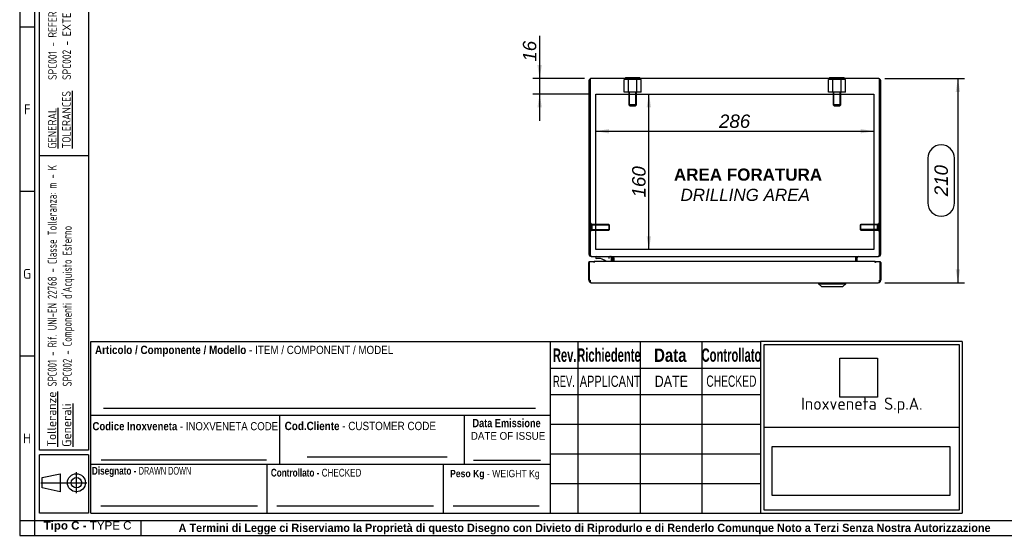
# Model space of a CAD drawing. Extents: x 6 to 412, y 11 to 288.
# Tile 1 of 3: x 6 to 209, y 11 to 117. Entities that reach past the tile are written whole.
import ezdxf
from ezdxf.enums import TextEntityAlignment as Align
from ezdxf.lldxf.tags import DXFTag

# ---------------------------------------------------------------- set-up
doc = ezdxf.new("R2010")
doc.units = 0
doc.layers.get('0').update_dxf_attribs({"linetype": 'CONTINUOUS'})
for name, color, linetype in [('_TRANSLATION', 7, 'CONTINUOUS'), ('AE00417_01', 7, 'CONTINUOUS'), ('AE00907_02', 7, 'CONTINUOUS'), ('C0000000', 7, 'CONTINUOUS'), ('C0000000_04', 7, 'CONTINUOUS'), ('C0000000_05', 7, 'CONTINUOUS'), ('C0000000_12', 7, 'CONTINUOUS'), ('C0000000_30', 7, 'CONTINUOUS'), ('DEFAULT', 7, 'CONTINUOUS'), ('SBAVATURE', 7, 'CONTINUOUS'), ('SERRATURA_CENTR', 7, 'CONTINUOUS')]:
    doc.layers.add(name, color=color, linetype=linetype)
doc.styles.add('SEACAD_ARIAL', font='arial.ttf')
doc.styles.add('SEACAD_ARIAL_NARROW', font='ARIALN.TTF', dxfattribs={"width": 0.8})
doc.styles.add('SEACAD_ARIALB', font='arialbd.ttf', dxfattribs={"width": 0.9})
doc.styles.add('SEACAD_ARIALI', font='ariali.ttf')
doc.styles.add('SEACAD_SOLID_EDGE_ANSI', font='seans.ttf', dxfattribs={"width": 0.9})
doc.styles.add('SEACAD_SOLID_EDGE_ANSIB', font='seansbd.ttf', dxfattribs={"width": 0.9})
tags = doc.linetypes.add('HIDDEN2', pattern=[4.7625, 3.175, -1.5875]).pattern_tags.tags
tags[6:7] = [DXFTag(74, 4), DXFTag(75, 0), DXFTag(340, '0'), DXFTag(46, 0.0), DXFTag(50, 0.0), DXFTag(44, 0.0), DXFTag(45, 0.0)]
tags[4:5] = [DXFTag(74, 4), DXFTag(75, 0), DXFTag(340, '0'), DXFTag(46, 0.0), DXFTag(50, 0.0), DXFTag(44, 0.0), DXFTag(45, 0.0)]
doc.dimstyles.new('ISO', dxfattribs={"dimtxt": 2.75, "dimasz": 2.75, "dimexe": 1.375, "dimexo": 1.375, "dimgap": 0.6875, "dimtad": 1, "dimdec": 1, "dimlfac": 5, "dimtxsty": 'SEACAD_ARIAL', "dimsah": 1, "dimcen": 1.375, "dimadec": 1, "dimazin": 3, "dimtfac": 0.7, "dimtdec": 3, "dimtmove": 0, "dimatfit": 3, "dimtolj": 1})
picture_1 = doc.add_image_def('image1.jpg', size_in_pixel=(55, 57))
picture_2 = doc.add_image_def('image2.bmp', size_in_pixel=(138, 38))

# ---------------------------------------------------------------- blocks, each defined once
blk = doc.blocks.new('SE3')
at = {"layer": 'AE00417_01', "color": 7, "linetype": 'HIDDEN2'}
for p, q in [((123.69, 75.05), (123.49, 75.05)), ((123.69, 75.05), (123.69, 73.55)), ((123.89, 74.9), (123.89, 73.7)), ((127.34, 74.9), (123.89, 74.9)), ((127.34, 74.9), (127.34, 73.7)), ((127.49, 74.75), (127.34, 74.9)), ((179.16, 74.9), (179.01, 74.75)), ((179.16, 73.7), (179.16, 74.9)), ((182.61, 74.9), (179.16, 74.9)), ((182.61, 73.7), (182.61, 74.9)), ((182.81, 73.55), (182.81, 75.05)), ((183.01, 75.05), (182.81, 75.05)), ((123.49, 73.55), (123.69, 73.55)), ((123.89, 74.78), (127.46, 74.78)), ((123.89, 73.82), (127.46, 73.82)), ((123.89, 73.7), (127.34, 73.7)), ((127.34, 73.7), (127.49, 73.85)), ((127.49, 73.85), (127.49, 74.75)), ((179.01, 74.75), (179.01, 73.85)), ((179.01, 73.85), (179.16, 73.7)), ((182.61, 74.78), (179.03, 74.78)), ((182.61, 73.82), (179.03, 73.82)), ((179.16, 73.7), (182.61, 73.7)), ((182.81, 73.55), (183.01, 73.55))]:
    blk.add_line(p, q, dxfattribs=at)
at = {"layer": 'AE00417_01', "color": 7, "linetype": 'CONTINUOUS'}
for p, q in [((123.49, 75.05), (123.49, 75.05)), ((183.01, 75.05), (183.01, 75.05)), ((123.49, 73.55), (123.49, 73.55)), ((183.01, 73.55), (183.01, 73.55))]:
    blk.add_line(p, q, dxfattribs=at)
at = {"layer": 'AE00417_01', "color": 7, "linetype": 'HIDDEN2'}
for centre, start, end in [((123.79, 74.9), 180, 0), ((182.71, 74.9), 180, 0), ((123.79, 73.7), 0, 180), ((182.71, 73.7), 0, 180)]:
    blk.add_arc(centre, 0.1, start, end, dxfattribs=at)
at = {"layer": 'AE00907_02', "color": 7, "linetype": 'CONTINUOUS'}
for centre, start, end in [((124.49, 103.66), 178.0727, 180), ((124.49, 95.71), 180, 181.9273)]:
    blk.add_arc(centre, 1, start, end, dxfattribs=at)
at = {"layer": 'C0000000', "color": 7, "linetype": 'HIDDEN2'}
for p, q in [((131.38, 104.66), (130.51, 104.66)), ((130.51, 102.06), (130.51, 104.66)), ((133.11, 104.66), (131.38, 104.66)), ((131.38, 102.06), (131.38, 104.66)), ((133.98, 104.66), (133.11, 104.66)), ((133.11, 102.06), (133.11, 104.66)), ((133.98, 102.06), (133.98, 104.66)), ((131.38, 102.06), (130.51, 102.06)), ((133.11, 102.06), (131.38, 102.06)), ((131.45, 102.06), (131.45, 99.46)), ((131.6, 99.31), (131.6, 102.06)), ((132.89, 99.31), (132.89, 102.06)), ((133.05, 99.46), (133.05, 102.06)), ((133.98, 102.06), (133.11, 102.06)), ((133.05, 99.46), (131.45, 99.46)), ((131.45, 99.46), (131.65, 99.26)), ((131.65, 99.26), (132.85, 99.26)), ((132.85, 99.26), (133.05, 99.46))]:
    blk.add_line(p, q, dxfattribs=at)
at = {"layer": 'C0000000', "color": 7, "linetype": 'CONTINUOUS'}
for p, q in [((130.75, 105.1), (133.75, 105.1)), ((130.75, 105.1), (130.75, 104.9)), ((133.75, 104.9), (133.75, 105.1)), ((124.63, 68.1), (124.63, 68.1)), ((125.2, 67.9), (124.83, 67.9)), ((127.33, 68.3), (127.33, 67.9)), ((127.93, 67.3), (127.93, 67.9))]:
    blk.add_line(p, q, dxfattribs=at)
for centre, radius, start, end in [((124.83, 68.1), 0.2, 90, 180), ((124.83, 68.1), 0.2, 180, 270), ((125.2, 65.7), 2.2, 46.819, 90)]:
    blk.add_arc(centre, radius, start, end, dxfattribs=at)
blk.add_open_spline([(127.93, 67.9), (127.93, 67.95), (127.92, 68.01), (127.88, 68.1), (127.85, 68.15), (127.79, 68.2), (127.77, 68.22), (127.73, 68.25), (127.7, 68.26), (127.65, 68.28), (127.63, 68.29), (127.58, 68.3), (127.55, 68.3), (127.53, 68.3)], degree=3, knots=[0, 0, 0, 0, 0.25, 0.25, 0.5, 0.5, 0.625, 0.625, 0.75, 0.75, 0.875, 0.875, 1, 1, 1, 1], dxfattribs=at)
at = {"layer": 'C0000000_04', "color": 7, "linetype": 'HIDDEN2'}
for p, q in [((173.38, 104.66), (172.51, 104.66)), ((172.51, 102.06), (172.51, 104.66)), ((175.11, 104.66), (173.38, 104.66)), ((173.38, 102.06), (173.38, 104.66)), ((175.98, 104.66), (175.11, 104.66)), ((175.11, 102.06), (175.11, 104.66)), ((175.98, 102.06), (175.98, 104.66)), ((173.38, 102.06), (172.51, 102.06)), ((175.11, 102.06), (173.38, 102.06)), ((173.45, 102.06), (173.45, 99.46)), ((173.6, 99.31), (173.6, 102.06)), ((174.89, 99.31), (174.89, 102.06)), ((175.05, 99.46), (175.05, 102.06)), ((175.98, 102.06), (175.11, 102.06)), ((175.05, 99.46), (173.45, 99.46)), ((173.45, 99.46), (173.65, 99.26)), ((173.65, 99.26), (174.85, 99.26)), ((174.85, 99.26), (175.05, 99.46))]:
    blk.add_line(p, q, dxfattribs=at)
at = {"layer": 'C0000000_05', "color": 7, "linetype": 'CONTINUOUS'}
for p, q in [((172.75, 105.1), (175.75, 105.1)), ((172.75, 105.1), (172.75, 104.9)), ((175.75, 104.9), (175.75, 105.1))]:
    blk.add_line(p, q, dxfattribs=at)
at = {"layer": 'C0000000_12', "color": 7, "linetype": 'CONTINUOUS'}
for p, q in [((123.25, 104.4), (123.25, 68.8)), ((123.49, 104.83), (123.49, 104.4)), ((123.49, 104.4), (123.49, 104.83)), ((123.49, 104.4), (123.49, 68.8)), ((123.49, 68.8), (123.49, 104.4)), ((182.75, 104.9), (123.75, 104.9)), ((183.01, 104.83), (183.01, 104.4)), ((183.01, 104.4), (183.01, 104.83)), ((183.01, 68.8), (183.01, 104.4)), ((183.01, 104.4), (183.01, 68.8)), ((183.25, 68.8), (183.25, 104.4)), ((124.65, 101.7), (181.85, 101.7)), ((124.65, 69.7), (124.65, 101.7)), ((181.85, 101.7), (181.85, 69.7)), ((181.85, 69.7), (124.65, 69.7)), ((123.75, 68.3), (123.75, 68.3)), ((123.75, 68.3), (182.75, 68.3)), ((128.11, 68.04), (128.11, 67.3)), ((128.35, 68.04), (128.35, 68.3)), ((128.35, 68.04), (128.35, 67.3)), ((128.35, 67.3), (128.35, 68.04)), ((178.14, 68.04), (178.14, 68.3)), ((178.14, 68.04), (178.14, 67.3)), ((178.15, 67.3), (178.15, 68.04)), ((178.39, 67.3), (178.39, 68.04)), ((182.75, 68.3), (182.75, 68.3))]:
    blk.add_line(p, q, dxfattribs=at)
for centre, radius, start, end in [((123.75, 104.4), 0.5, 121.3323, 180), ((123.75, 104.4), 0.5, 90, 121.3323), ((182.75, 104.4), 0.5, 58.6677, 90), ((182.75, 104.4), 0.5, 0, 58.6677), ((123.75, 68.8), 0.5, 180, 270), ((123.75, 68.8), 0.26, 180, 184.425), ((127.85, 68.04), 0.26, 0, 90), ((127.85, 68.04), 0.5, 0, 31.3323), ((178.65, 68.04), 0.5, 148.6677, 180), ((178.65, 68.04), 0.26, 90, 180), ((182.75, 68.8), 0.5, 270, 0), ((182.75, 68.8), 0.26, 355.575, 0)]:
    blk.add_arc(centre, radius, start, end, dxfattribs=at)
for centre, major_axis, ratio, start_param, end_param in [((123.75, 104.4), (0, -0.5), 0.997824, 3.141593, 3.688444), ((182.75, 104.4), (0, -0.5), 0.997824, 2.594742, 3.141593), ((123.75, 68.8), (0, -0.5), 0.52, 4.712389, 6.283185), ((182.75, 68.8), (0, 0.5), 0.52, 3.141593, 4.712389)]:
    blk.add_ellipse(centre, major_axis=major_axis, ratio=ratio, start_param=start_param, end_param=end_param, dxfattribs=at)
at = {"layer": 'C0000000_30', "color": 7, "linetype": 'CONTINUOUS'}
for p, q in [((123.25, 63.4), (123.25, 67.06)), ((123.32, 67.3), (124.35, 67.3)), ((123.32, 67.3), (123.32, 63.4)), ((124.35, 67.3), (124.35, 67.06)), ((124.35, 67.06), (124.35, 67.3)), ((182.14, 67.3), (124.35, 67.3)), ((124.35, 67.06), (124.35, 67.06)), ((124.35, 67.06), (124.35, 67.06)), ((182.14, 67.06), (182.14, 67.3)), ((182.15, 67.06), (182.14, 67.06)), ((182.14, 67.06), (182.14, 67.06)), ((182.15, 67.3), (183.17, 67.3)), ((182.15, 67.3), (182.15, 67.06)), ((183.17, 63.4), (183.17, 67.3)), ((183.25, 67.06), (183.25, 63.4)), ((123.32, 63.4), (123.53, 63.4)), ((123.49, 62.97), (123.49, 63.4)), ((123.53, 63.4), (123.53, 62.97)), ((123.75, 62.9), (182.75, 62.9)), ((182.97, 63.4), (182.97, 62.97)), ((182.97, 63.4), (183.17, 63.4)), ((183.01, 62.97), (183.01, 63.4))]:
    blk.add_line(p, q, dxfattribs=at)
for centre, radius, start, end in [((123.49, 67.06), 0.24, 132.1095, 180), ((183, 67.06), 0.24, 0, 47.8905), ((123.75, 63.4), 0.5, 180, 238.6677), ((123.75, 63.4), 0.26, 180, 212.2042), ((123.75, 63.4), 0.5, 238.6677, 270), ((182.75, 63.4), 0.5, 270, 301.3323), ((182.75, 63.4), 0.26, 327.7958, 0), ((182.75, 63.4), 0.5, 301.3323, 0)]:
    blk.add_arc(centre, radius, start, end, dxfattribs=at)
for centre, start_param, end_param in [((123.75, 63.4), 2.594742, 3.141593), ((182.75, 63.4), 3.141593, 3.688444)]:
    blk.add_ellipse(centre, major_axis=(0, 0.5), ratio=0.846154, start_param=start_param, end_param=end_param, dxfattribs=at)
at = {"layer": 'SERRATURA_CENTR', "color": 7, "linetype": 'CONTINUOUS'}
for p, q in [((170.45, 62.9), (170.45, 62.7)), ((176.05, 62.7), (176.05, 62.9)), ((170.45, 62.7), (176.05, 62.7)), ((170.45, 62.7), (171.05, 62.1)), ((171.05, 62.1), (175.45, 62.1)), ((175.45, 62.1), (176.05, 62.7))]:
    blk.add_line(p, q, dxfattribs=at)
blk = doc.blocks.new('DMBLK536')
at = {"layer": '_TRANSLATION', "linetype": 'CONTINUOUS'}
for points in [[(199.58, 102.15), (199.12, 104.9), (198.66, 102.15)], [(199.58, 65.65), (198.66, 65.65), (199.12, 62.9)]]:
    blk.add_hatch(color=7, dxfattribs=at).paths.add_polyline_path(points)
at = {"layer": '_TRANSLATION', "color": 7, "linetype": 'CONTINUOUS'}
for p, q in [((184.12, 104.9), (200.49, 104.9)), ((199.12, 104.9), (199.12, 62.9)), ((192.93, 88.49), (192.93, 79.32)), ((198.43, 79.32), (198.43, 88.49)), ((184.12, 62.9), (200.49, 62.9))]:
    blk.add_line(p, q, dxfattribs=at)
for centre, start, end in [((195.68, 88.49), 0, 180), ((195.68, 79.32), 180, 0)]:
    blk.add_arc(centre, 2.75, start, end, dxfattribs=at)
at = {"layer": '_TRANSLATION', "color": 7, "linetype": 'CONTINUOUS', "style": 'SEACAD_ARIALI'}
blk.add_text('210', height=2.75, rotation=90, dxfattribs=at).set_placement((194.3, 80.69), align=Align.TOP_LEFT)
blk = doc.blocks.new('DMBLK537')
at = {"layer": '_TRANSLATION', "linetype": 'CONTINUOUS'}
for points in [[(112.67, 107.65), (113.13, 104.9), (113.59, 107.65)], [(112.67, 98.95), (113.59, 98.95), (113.13, 101.7)]]:
    blk.add_hatch(color=7, dxfattribs=at).paths.add_polyline_path(points)
at = {"layer": '_TRANSLATION', "color": 7, "linetype": 'CONTINUOUS'}
for p, q in [((113.13, 113.66), (113.13, 96.2)), ((122.37, 104.9), (111.75, 104.9)), ((123.27, 101.7), (111.75, 101.7))]:
    blk.add_line(p, q, dxfattribs=at)
at = {"layer": '_TRANSLATION', "color": 7, "linetype": 'CONTINUOUS', "style": 'SEACAD_ARIALI'}
blk.add_text('16', height=2.75, rotation=90, dxfattribs=at).set_placement((109.69, 108.36), align=Align.TOP_LEFT)
blk = doc.blocks.new('DMBLK538')
at = {"layer": '_TRANSLATION', "linetype": 'CONTINUOUS'}
for points in [[(127.4, 93.6), (127.4, 94.51), (124.65, 94.05)], [(179.1, 93.6), (181.85, 94.05), (179.1, 94.51)]]:
    blk.add_hatch(color=7, dxfattribs=at).paths.add_polyline_path(points)
at = {"layer": '_TRANSLATION', "color": 7, "linetype": 'CONTINUOUS'}
blk.add_line((124.65, 94.05), (181.85, 94.05), dxfattribs=at)
at = {"layer": '_TRANSLATION', "color": 7, "linetype": 'CONTINUOUS', "style": 'SEACAD_ARIALI'}
blk.add_text('286', height=2.75, dxfattribs=at).set_placement((150.01, 97.49), align=Align.TOP_LEFT)
blk = doc.blocks.new('DMBLK549')
at = {"layer": '_TRANSLATION', "linetype": 'CONTINUOUS'}
for points in [[(136.04, 98.95), (135.59, 101.7), (135.13, 98.95)], [(136.04, 72.45), (135.13, 72.45), (135.59, 69.7)]]:
    blk.add_hatch(color=7, dxfattribs=at).paths.add_polyline_path(points)
at = {"layer": '_TRANSLATION', "color": 7, "linetype": 'CONTINUOUS'}
blk.add_line((135.59, 69.7), (135.59, 101.7), dxfattribs=at)
at = {"layer": '_TRANSLATION', "color": 7, "linetype": 'CONTINUOUS', "style": 'SEACAD_ARIALI'}
blk.add_text('160', height=2.75, rotation=90, dxfattribs=at).set_placement((132.15, 80.44), align=Align.TOP_LEFT)

msp = doc.modelspace()

# ---------------------------------------------------------------- linework, layer by layer
at = {"color": 7, "linetype": 'CONTINUOUS'}
for p, q in [((6.234, 287.588), (6.234, 10.959)), ((9.263, 115.452), (6.234, 115.452)), ((9.263, 81.632), (6.234, 81.632)), ((115.363, 15.502), (115.363, 50.84)), ((9.263, 47.809), (6.234, 47.809)), ((20.873, 35.694), (115.363, 35.694)), ((65.314, 27.113), (94.088, 27.113)), ((99.513, 26.42), (113.323, 26.42)), ((20.873, 25.598), (115.363, 25.598)), ((57.113, 15.502), (57.113, 25.598)), ((93.363, 15.502), (93.363, 25.598)), ((17.907, 19.617), (17.907, 23.942)), ((10.566, 21.779), (20.069, 21.779)), ((22.892, 17.017), (55.1, 17.017)), ((59.132, 17.017), (91.339, 17.017)), ((95.372, 17.017), (113.05, 17.017)), ((31.194, 10.954), (31.194, 13.983)), ((6.234, 10.959), (412.092, 10.959))]:
    msp.add_line(p, q, dxfattribs=at)
msp.add_lwpolyline([(14.582, 19.926), (10.875, 20.698), (10.875, 22.86), (14.582, 23.633), (14.582, 19.926)], dxfattribs=at)
for radius in [1.854, 1.081]:
    msp.add_circle((17.907, 21.779), radius, dxfattribs=at)
at = {"layer": 'DEFAULT', "color": 7, "linetype": 'CONTINUOUS'}
for p, q in [((9.263, 287.588), (9.263, 10.959)), ((10.273, 28.5), (10.273, 283.045)), ((20.369, 283.045), (20.369, 28.5)), ((20.369, 89), (10.273, 89)), ((20.873, 15.502), (20.873, 50.84)), ((20.873, 50.84), (115.363, 50.84)), ((115.366, 50.84), (158.566, 50.84)), ((120.966, 50.84), (120.966, 15.502)), ((133.766, 50.84), (133.766, 15.502)), ((146.466, 50.84), (146.466, 15.502)), ((199.966, 50.84), (158.564, 50.84)), ((158.566, 50.84), (158.566, 15.502)), ((199.966, 50.84), (199.966, 15.502)), ((159.267, 50.176), (199.367, 50.176)), ((159.267, 16.162), (159.267, 50.176)), ((199.367, 50.176), (199.367, 16.162)), ((115.366, 45.352), (158.566, 45.352)), ((115.366, 39.902), (158.566, 39.902)), ((59.713, 25.598), (59.713, 35.694)), ((97.713, 25.598), (97.713, 35.694)), ((115.366, 33.802), (158.566, 33.802)), ((159.267, 33.171), (199.367, 33.171)), ((20.369, 28.5), (10.273, 28.5)), ((20.369, 27.5), (10.273, 27.5)), ((10.273, 15.5), (10.273, 27.5)), ((20.369, 27.5), (20.369, 15.5)), ((115.366, 27.702), (158.566, 27.702)), ((115.366, 21.602), (158.566, 21.602)), ((20.369, 15.5), (10.273, 15.5)), ((20.873, 15.502), (115.363, 15.502)), ((115.366, 15.502), (158.566, 15.502)), ((158.564, 15.502), (199.966, 15.502)), ((199.367, 16.162), (159.267, 16.162)), ((6.234, 13.988), (412.092, 13.988))]:
    msp.add_line(p, q, dxfattribs=at)
at = {"layer": 'SBAVATURE', "color": 7, "linetype": 'CONTINUOUS'}
for p, q in [((23.432, 37.088), (112.266, 37.088)), ((22.968, 26.474), (56.974, 26.474))]:
    msp.add_line(p, q, dxfattribs=at)

# ---------------------------------------------------------------- block references
at = {"layer": '_TRANSLATION'}
msp.add_blockref('SE3', (0, 0), dxfattribs=at)

# ---------------------------------------------------------------- texts
at = {"attachment_point": 1, "rotation": 90}
for s, insert, char_height, width in [('{\\fSolid Edge ANSI|b0|i0|c0|p34;\\W0.84600x;\\C7;SPC001 - REFERENCE UNI-EN 22768 - TOLERANCE CLASS: m - K}\\P{\\fSolid Edge ANSI|b0|i0|c0|p34;\\W0.84600x;\\C7;SPC002 - }{\\fSolid Edge ANSI|b0|i0|c0|p34;\\W0.94000x;\\C7;EXTERNALLY PURCHASED COMPONENTS}', (12.101, 104.605), 1.75, 56.68133), ('{\\fSolid Edge ANSI|b1|i0|c0|p34;\\L\\C7;Tolleranze}\\P{\\fSolid Edge ANSI|b1|i0|c0|p34;\\L\\C7;Generali}', (11.89, 29.169), 1.85, 10.93945)]:
    msp.add_mtext(s, dxfattribs=dict(at, insert=insert, char_height=char_height, width=width))
for s, insert, char_height, width, style in [('{\\fSolid Edge ANSI|b0|i0|c0|p34;\\L\\C7;GENERAL}\\P{\\fSolid Edge ANSI|b0|i0|c0|p34;\\L\\C7;TOLERANCES}\\P', (12.048, 90.485), 1.75, 12.63203, 'SEACAD_SOLID_EDGE_ANSI'), ("{\\fSolid Edge ANSI|b1|i0|c0|p34;\\W0.82000x;\\C7;SPC001 - Rif. UNI-EN 22768 - Classe Tolleranza: m - K}\\P{\\fSolid Edge ANSI|b1|i0|c0|p34;\\W0.82000x;\\C7;SPC002 - Componenti d'Acquisto Esterno}", (12, 41.571), 1.85, 46.58795, 'SEACAD_SOLID_EDGE_ANSIB')]:
    msp.add_mtext(s, dxfattribs=dict(at, insert=insert, char_height=char_height, width=width, style=style))
for s, insert, char_height, width, attachment_point in [('{\\fSolid Edge ANSI|b0||i0||c0|p34;\\C7;\\H2.019192;\\W1.;F}', (7.783, 97.538), 2.01919, 2.2716, 8), ('{\\fSolid Edge ANSI|b0||i0||c0|p34;\\C7;\\H2.019192;\\W1.;G}', (7.757, 63.716), 2.01919, 2.5871, 8), ('{\\fSolid Edge ANSI|b0||i0||c0|p34;\\C7;\\H2.5;\\W1.;Inoxveneta S.p.A.}', (179.366, 37.657), 2.5, 38.9068, 5), ('{\\fSolid Edge ANSI|b0||i0||c0|p34;\\C7;\\H2.019192;\\W1.;H}', (7.759, 29.895), 2.01919, 2.7133, 8), ('{\\fArial|b1||i0||c0|p34;\\C7;\\H1.7;\\W1.;Tipo C - }{\\fArial|b0||i0||c0|p34;\\C7;\\H1.7;\\W1.;TYPE C}', (20.186, 11.634), 1.7, 18.15868, 8), ('{\\fArial|b1||i0||c0|p34;\\C7;\\H1.7;\\W0.94;A Termini di Legge ci Riserviamo la Proprietà di questo Disegno con Divieto di Riprodurlo e di Renderlo Comunque Noto a Terzi Senza Nostra Autorizzazione}', (122.366, 11.137), 1.7, 175.01141, 8)]:
    msp.add_mtext(s, dxfattribs=dict(insert=insert, char_height=char_height, width=width, attachment_point=attachment_point))
for s, insert, char_height, width, attachment_point, style in [('{\\fArial|b1||i0||c0|p34;\\C7;\\H1.7163132;\\W0.846;Articolo / Componente / Modello}{\\fArial|b0||i0||c0|p34;\\C7;\\H1.7163132;\\W0.846; - ITEM}{\\fArial|b0||i0||c0|p34;\\C7;\\H1.7;\\W0.846; / COMPONENT / MODEL}', (21.72, 47.719), 1.716313, 61.3875, 7, 'SEACAD_ARIAL'), ('{\\fArial|b1||i0||c0|p34;\\C7;\\H2.75;\\W0.6;Rev.}', (118.275, 46.597), 2.75, 4.50348, 8, 'SEACAD_ARIALB'), ('{\\fArial|b1||i0||c0|p34;\\C7;\\H2.75;\\W0.6;Richiedente}', (127.374, 46.608), 2.75, 12.23036, 8, 'SEACAD_ARIALB'), ('{\\fArial|b1||i0||c0|p34;\\C7;\\H2.75;\\W0.8;Data}', (139.989, 46.585), 2.75, 6.78265, 8, 'SEACAD_ARIALB'), ('{\\fArial|b1||i0||c0|p34;\\C7;\\H2.75;\\W0.6;Controllato}', (152.564, 46.608), 2.75, 11.31616, 8, 'SEACAD_ARIALB'), ('{\\fArial|b0||i0||c0|p34;\\C7;\\H2.3;\\W0.6;REV.}', (118.125, 41.484), 2.3, 5.04266, 8, 'SEACAD_ARIAL'), ('{\\fArial|b0||i0||c0|p34;\\C7;\\H2.3;\\W0.7;APPLICANT}', (121.375, 41.459), 2.3, 12.12989, 7, 'SEACAD_ARIAL'), ('{\\fArial|b0||i0||c0|p34;\\C7;\\H2.3;\\W0.8;DATE}', (140.209, 41.484), 2.3, 7.08597, 8, 'SEACAD_ARIAL'), ('{\\fArial Narrow|b0||i0||c0|p34;\\C7;\\H2.3;\\W0.8;CHECKED}', (152.548, 41.483), 2.3, 10.75184, 8, 'SEACAD_ARIAL_NARROW'), ('{\\fArial|b1||i0||c0|p34;\\C7;\\H1.7163132;\\W0.846;Cod.Cliente}{\\fArial|b0||i0||c0|p34;\\C7;\\H1.7163132;\\W0.846; - CUSTOMER CODE}', (60.714, 32.572), 1.716313, 31.52647, 7, 'SEACAD_ARIAL'), ('{\\fArial|b1||i0||c0|p34;\\C7;\\H1.7;\\W0.792;Data Emissione}', (99.324, 33.173), 1.7, 14.35739, 7, 'SEACAD_ARIALB'), ('{\\fArial|b1||i0||c0|p34;\\C7;\\H1.67;\\W0.846;Codice Inoxveneta}{\\fArial|b0||i0||c0|p34;\\C7;\\H1.67;\\W0.846; - INOXVENETA CODE}', (21.196, 32.543), 1.67, 38.23236, 7, 'SEACAD_ARIAL'), ('{\\fArial|b0||i0||c0|p34;\\C7;\\H1.6;\\W0.9;DATE OF ISSUE}', (98.978, 30.59), 1.6, 15.11655, 7, 'SEACAD_ARIAL'), ('{\\fArial|b1||i0||c0|p34;\\C7;\\H1.6;\\W0.752;Disegnato - }{\\fArial Narrow|b0||i0||c0|p34;\\C7;\\H1.5875;\\W0.752;\\T1.;DRAWN DOWN}', (31.284, 22.95), 1.6, 19.88117, 8, 'SEACAD_ARIAL_NARROW'), ('{\\fArial|b1||i0||c0|p34;\\C7;\\H1.6;\\W0.752;Controllato - }{\\fArial|b0||i0||c0|p34;\\C7;\\H1.5875;\\W0.752;\\T1.;CHECKED}{\\fArial|b1||i0||c0|p34;\\C7;\\H1.6;\\W0.752; }', (67.172, 23.026), 1.6, 18.83287, 8, 'SEACAD_ARIALB'), ('{\\fArial|b1||i0||c0|p34;\\C7;\\H1.5;\\W0.846;Peso Kg}{\\fArial|b0||i0||c0|p34;\\C7;\\H1.5;\\W0.846; - WEIGHT Kg}', (94.712, 22.459), 1.5, 18.73278, 7, 'SEACAD_ARIAL')]:
    msp.add_mtext(s, dxfattribs=dict(insert=insert, char_height=char_height, width=width, attachment_point=attachment_point, style=style))
at = {"layer": '_TRANSLATION', "insert": (155.386, 83.036), "char_height": 3, "width": 34.96354, "attachment_point": 5}
msp.add_mtext('{\\fArial|b0||i0||c0|p34;\\C7;\\H3.;\\W1.; }{\\fArial|b1||i0||c0|p34;\\C7;\\H2.5;\\W1.;AREA FORATURA \\P}{\\fArial|b0||i1||c0|p34;\\C7;\\H2.5;\\W1.;DRILLING AREA}', dxfattribs=at)

# ---------------------------------------------------------------- dimensions: what is measured, and where the dimension line sits
at = {"layer": '_TRANSLATION', "color": 7, "linetype": 'CONTINUOUS'}
for base, p1, p2, angle, picture, middle, dimtype in [((113.128, 101.702), (123.746, 104.902), (124.646, 101.702), 90, 'DMBLK537', (113.128, 107.4), 160), ((199.117, 104.902), (182.746, 104.902), (182.745, 62.902), 269.99943, 'DMBLK536', (199.117, 83.902), 161), ((124.646, 94.054), (124.646, 101.702), (181.846, 101.702), 0, 'DMBLK538', (153.246, 94.054), 161), ((135.586, 69.702), (124.646, 69.702), (124.646, 101.702), 90, 'DMBLK549', (135.586, 83.653), 161)]:
    dim = msp.add_linear_dim(base=base, p1=p1, p2=p2, angle=angle, text='\\A1;<>', dimstyle='ISO', override={"dimtmove": 0, "dimtolj": 0}, dxfattribs=at)
    dim.commit()
    dim.dimension.update_dxf_attribs({"geometry": picture, "text_midpoint": middle, "dimtype": dimtype})

# ---------------------------------------------------------------- pictures from other files: only their frames are drawn
image = msp.add_image(picture_1, insert=(174.862, 39.378), size_in_units=(7.719, 8), rotation=0)
image.dxf.flags = 7
image = msp.add_image(picture_2, insert=(160.965, 19.172), size_in_units=(36.512, 10.054))
image.dxf.flags = 7

doc.saveas('drawing.dxf')
